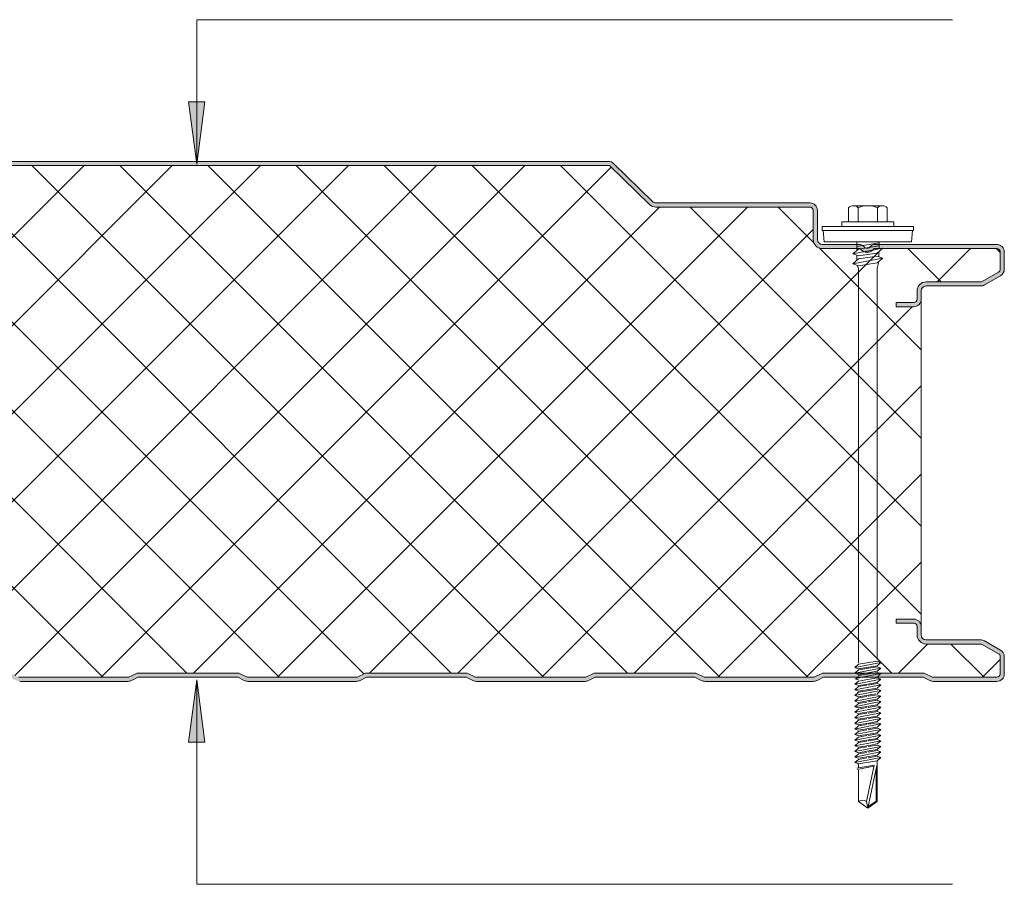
# Model space of a CAD drawing. Header units: millimetres. Extents: x 236 to 8441, y -357 to 1545.
# Tile 4 of 10: x 1140 to 1377, y 688 to 896. Entities that reach past the tile are written whole.
import ezdxf

# ---------------------------------------------------------------- set-up
doc = ezdxf.new("R2010")
doc.units = ezdxf.units.MM
doc.layers.add('A-DETL-GENF', color=92, linetype='Continuous', lineweight=13)
doc.layers.add('G-ANNO-TEXT', color=231, linetype='Continuous', lineweight=9)

# ---------------------------------------------------------------- blocks, each defined once
blk = doc.blocks.new('HFX 1000 - 3 RIB - FINELINE - HFX 1000 125mm - 3 RIB - FINELINE-4449116-ALL PANELS 5')
at = {"layer": 'A-DETL-GENF'}
h = blk.add_hatch(color=256, dxfattribs=at)
h.paths.add_polyline_path([(1.8, 0), (17.49, 0.06), (17.94, 0.22), (19.5, 1), (43.5, 1), (45.51, 0.06), (46, 0), (72.49, 0.06), (72.94, 0.22), (74.5, 1), (98.5, 1), (100.51, 0.06), (101, 0), (127.49, 0.06), (127.94, 0.22), (129.5, 1), (153.5, 1), (155.51, 0.06), (156, 0), (182.49, 0.06), (182.94, 0.22), (184.5, 1), (208.5, 1), (210.51, 0.06), (211.47, 0), (237.49, 0.06), (237.94, 0.22), (239.57, 1), (263.5, 1), (265.51, 0.06), (266, 0), (292.49, 0.06), (292.94, 0.22), (294.5, 1), (318.5, 1), (320.51, 0.06), (321, 0), (347.49, 0.06), (347.94, 0.22), (349.5, 1), (373.5, 1), (375.51, 0.06), (376, 0), (402.49, 0.06), (402.94, 0.22), (404.5, 1), (428.5, 1), (430.51, 0.06), (431, 0), (457.49, 0.06), (457.94, 0.22), (459.5, 1), (483.5, 1), (485.51, 0.06), (486, 0), (512.49, 0.06), (512.94, 0.22), (514.5, 1), (538.5, 1), (540.51, 0.06), (541, 0), (567.49, 0.06), (567.94, 0.22), (569.5, 1), (593.5, 1), (595.51, 0.06), (596, 0), (622.49, 0.06), (622.94, 0.22), (624.5, 1), (648.5, 1), (650.51, 0.06), (651, 0), (677.49, 0.06), (677.94, 0.22), (679.5, 1), (703.5, 1), (705.51, 0.06), (706, 0), (732.49, 0.06), (732.94, 0.22), (734.53, 1), (758.5, 1), (760.51, 0.06), (761, 0), (787.49, 0.06), (787.94, 0.22), (789.5, 1), (813.5, 1), (815.51, 0.06), (816, 0), (842.49, 0.06), (842.94, 0.22), (844.5, 1), (868.5, 1), (870.51, 0.06), (871, 0), (897.49, 0.06), (897.94, 0.22), (899.5, 1), (923.5, 1), (925.51, 0.06), (926, 0), (952.49, 0.06), (952.94, 0.22), (954.5, 1), (978.5, 1), (980.51, 0.06), (981, 0), (996.6, 0.05), (996.67, 0.06), (997.1, 0.24), (997.48, 0.53), (997.8, 1), (997.94, 1.33), (998, 2.18), (998, 5.96), (997.9, 6.53), (997.76, 6.86), (997.48, 7.23), (997, 7.58), (993.22, 9.76), (992.79, 9.94), (992.32, 10), (978.89, 10.04), (978.6, 10.16), (978.35, 10.35), (978.16, 10.6), (978.04, 10.89), (978, 11.2), (978, 13.2), (977.94, 13.67), (977.76, 14.1), (977.48, 14.47), (977, 14.8), (976.67, 14.94), (976.2, 15), (972, 15), (972, 14), (976.41, 13.97), (976.77, 13.77), (976.98, 13.41), (977, 13.2), (977, 11.2), (977.08, 10.63), (977.3, 10.1), (977.65, 9.64), (978.1, 9.29), (978.74, 9.06), (979.2, 9), (992.54, 9), (996.77, 6.53), (996.98, 6.17), (997, 5.96), (996.98, 1.59), (996.77, 1.23), (996.41, 1.03), (996.2, 1), (980.74, 1), (978.63, 2), (954.27, 2), (952.27, 1), (925.74, 1), (923.74, 2), (899.27, 2), (897.27, 1), (870.74, 1), (868.74, 2), (844.27, 2), (842.27, 1), (815.74, 1), (813.74, 2), (789.27, 2), (787.27, 1), (760.74, 1), (758.74, 2), (734.27, 2), (732.27, 1), (705.74, 1), (703.74, 2), (679.27, 2), (677.27, 1), (650.74, 1), (648.74, 2), (624.27, 2), (622.27, 1), (595.74, 1), (593.74, 2), (569.27, 2), (567.27, 1), (540.74, 1), (538.74, 2), (514.27, 2), (512.27, 1), (485.74, 1), (483.74, 2), (459.27, 2), (457.27, 1), (430.74, 1), (428.74, 2), (404.27, 2), (402.27, 1), (375.74, 1), (373.74, 2), (349.27, 2), (347.27, 1), (320.74, 1), (318.74, 2), (294.27, 2), (292.27, 1), (265.74, 1), (263.74, 2), (239.27, 2), (237.27, 1), (210.74, 1), (208.74, 2), (184.27, 2), (182.27, 1), (155.74, 1), (153.74, 2), (129.27, 2), (127.27, 1), (100.74, 1), (98.74, 2), (74.27, 2), (72.27, 1), (45.74, 1), (43.74, 2), (19.27, 2), (17.27, 1), (1.59, 1.03), (1.23, 1.23), (1.03, 1.59), (1, 2), (1, 9.3), (0.93, 9.87), (0.71, 10.4), (0.36, 10.86), (-0.1, 11.21), (-0.63, 11.43), (-1.2, 11.5), (-20.41, 11.53), (-20.77, 11.73), (-20.97, 12.09), (-21, 12.3), (-20.97, 13.41), (-20.77, 13.77), (-20.41, 13.97), (-20.2, 14), (-16, 14), (-16, 15), (-20.41, 14.97), (-20.67, 14.94), (-21.1, 14.76), (-21.47, 14.47), (-21.76, 14.1), (-21.94, 13.67), (-22, 13.2), (-22, 12.3), (-21.9, 11.73), (-21.76, 11.4), (-21.47, 11.03), (-21, 10.7), (-20.67, 10.56), (-20.2, 10.5), (-0.89, 10.46), (-0.6, 10.34), (-0.35, 10.15), (-0.1, 9.75), (-0.04, 9.61), (0, 9.3), (0.02, 1.68), (0.11, 1.22), (0.24, 0.9), (0.53, 0.53), (1, 0.2), (1.33, 0.06), (1.59, 0.03)])
h.paths.add_polyline_path([(976.2, 90.19), (976.67, 90.26), (977.1, 90.44), (977.48, 90.72), (977.76, 91.09), (977.94, 91.53), (978, 91.99), (978.04, 94.31), (978.16, 94.59), (978.35, 94.84), (978.63, 95.05), (978.89, 95.15), (979.2, 95.19), (992.54, 95.22), (992.79, 95.26), (993.22, 95.44), (997.1, 97.67), (997.48, 97.96), (997.76, 98.33), (997.94, 98.77), (998, 99.23), (998, 103.39), (997.94, 103.86), (997.76, 104.29), (997.48, 104.67), (997, 104.99), (996.6, 105.14), (996.04, 105.19), (966.68, 105.15), (966.6, 105.14), (966.18, 104.97), (965.23, 104.32), (964.77, 104.32), (964.36, 104.52), (964.2, 104.7), (963.65, 105.04), (963.41, 105.14), (962.95, 105.19), (953.89, 105.24), (953.6, 105.36), (953.35, 105.55), (953.1, 105.94), (953.04, 106.08), (953, 106.39), (953, 113.39), (952.94, 113.86), (952.65, 114.44), (952.48, 114.67), (952, 114.99), (951.67, 115.13), (950.84, 115.19), (913.85, 115.23), (913.56, 115.35), (913.07, 115.77), (903.92, 124.68), (903.39, 125.03), (902.99, 125.15), (902.66, 125.19), (702.34, 125.15), (702.1, 125.09), (701.69, 124.9), (701.41, 124.68), (691.73, 115.34), (691.48, 115.23), (691.06, 115.19), (663.85, 115.23), (663.56, 115.35), (663.07, 115.77), (653.64, 124.89), (653.52, 124.97), (652.99, 125.15), (652.66, 125.19), (452.34, 125.15), (452.11, 125.1), (451.78, 124.96), (451.41, 124.68), (441.74, 115.34), (441.29, 115.21), (441.18, 115.19), (413.85, 115.23), (413.56, 115.35), (413.07, 115.77), (403.63, 124.91), (403.36, 125.04), (402.99, 125.15), (402.67, 125.19), (202.34, 125.15), (202.07, 125.08), (201.77, 124.95), (201.41, 124.68), (191.74, 115.34), (191.48, 115.23), (191.18, 115.19), (163.85, 115.23), (163.57, 115.35), (163.07, 115.77), (153.93, 124.68), (153.5, 124.98), (152.99, 125.15), (152.67, 125.19), (-47.66, 125.15), (-47.79, 125.14), (-48.22, 124.96), (-48.7, 124.58), (-55.75, 117.65), (-55.95, 117.11), (-55.98, 116.71), (-55.95, 116.44), (-55.88, 116.19), (-55.7, 115.86), (-55.44, 115.58), (-55.13, 115.37), (-54.54, 115.21), (-53.99, 115.19), (-26.2, 115.15), (-0.56, 107.27), (-0.33, 107.09), (-0.15, 106.85), (-0.04, 106.56), (0, 106.14), (-0.04, 96.08), (-0.16, 95.79), (-0.35, 95.55), (-0.63, 95.34), (-0.89, 95.24), (-1.2, 95.19), (-20.41, 95.17), (-20.67, 95.13), (-21.1, 94.95), (-21.47, 94.67), (-21.8, 94.19), (-21.94, 93.86), (-22, 93.39), (-22, 91.99), (-21.94, 91.53), (-21.76, 91.09), (-21.47, 90.72), (-21.1, 90.44), (-20.67, 90.26), (-20.2, 90.19), (-16, 90.19), (-16, 91.19), (-20.41, 91.22), (-20.77, 91.43), (-20.97, 91.79), (-21, 91.99), (-20.97, 93.6), (-20.77, 93.96), (-20.41, 94.17), (-20.2, 94.19), (-1.2, 94.19), (-0.63, 94.27), (-0.1, 94.49), (0.36, 94.84), (0.71, 95.29), (0.93, 95.83), (1, 96.39), (1, 106.26), (0.93, 106.83), (0.72, 107.34), (0.39, 107.79), (-0.05, 108.14), (-0.56, 108.37), (-26.2, 116.19), (-54.54, 116.21), (-54.82, 116.37), (-54.95, 116.57), (-54.99, 116.87), (-54.88, 117.14), (-54.67, 117.37), (-47.66, 124.19), (152.99, 124.19), (162.62, 114.82), (163.07, 114.48), (163.6, 114.27), (164.16, 114.19), (191.18, 114.19), (191.74, 114.27), (192.26, 114.48), (192.71, 114.82), (202.34, 124.19), (402.99, 124.19), (412.62, 114.82), (413.07, 114.48), (413.59, 114.27), (414.15, 114.19), (441.18, 114.19), (441.74, 114.27), (442.26, 114.48), (442.71, 114.82), (452.34, 124.19), (652.99, 124.19), (662.62, 114.82), (663.07, 114.48), (663.59, 114.27), (664.15, 114.19), (691.17, 114.19), (691.73, 114.27), (692.26, 114.48), (692.71, 114.82), (702.34, 124.19), (902.99, 124.19), (912.62, 114.82), (913.07, 114.48), (913.59, 114.27), (914.15, 114.19), (951.41, 114.17), (951.77, 113.96), (951.98, 113.6), (952, 113.39), (952, 106.39), (952.08, 105.83), (952.3, 105.29), (952.65, 104.84), (953.1, 104.49), (953.63, 104.27), (954.2, 104.19), (963.33, 104.19), (963.65, 103.82), (964.05, 103.53), (964.51, 103.35), (965, 103.29), (965.67, 103.42), (965.95, 103.53), (966.36, 103.82), (966.68, 104.19), (996.41, 104.17), (996.77, 103.96), (996.98, 103.6), (997, 103.39), (996.98, 99.03), (996.77, 98.67), (996.6, 98.54), (992.54, 96.19), (979.2, 96.19), (978.63, 96.12), (978.1, 95.9), (977.65, 95.55), (977.3, 95.09), (977.08, 94.56), (977, 93.99), (976.98, 91.79), (976.77, 91.43), (976.41, 91.22), (976.2, 91.19), (972, 91.19), (972, 90.19), (972.99, 90.19)])
h = blk.add_hatch(dxfattribs=at)
h.set_pattern_fill('FP_4', color=256, style=0, pattern_type=2)
h.set_pattern_definition([(45, (-378.583, -736.559), (-10.6066, 10.6066), []), (135, (-378.583, -736.559), (-10.6066, -10.6066), [])])
h.paths.add_polyline_path([(17.27, 1), (19.27, 2), (43.74, 2), (45.74, 1), (72.27, 1), (74.27, 2), (98.74, 2), (100.74, 1), (127.27, 1), (129.27, 2), (153.74, 2), (155.74, 1), (182.27, 1), (184.27, 2), (208.74, 2), (210.74, 1), (237.27, 1), (239.27, 2), (263.74, 2), (265.74, 1), (292.27, 1), (294.27, 2), (318.74, 2), (320.74, 1), (347.27, 1), (349.27, 2), (373.74, 2), (375.74, 1), (402.27, 1), (404.27, 2), (428.74, 2), (430.74, 1), (457.27, 1), (459.27, 2), (483.74, 2), (485.74, 1), (512.27, 1), (514.27, 2), (538.74, 2), (540.74, 1), (567.27, 1), (569.27, 2), (593.74, 2), (595.74, 1), (622.27, 1), (624.27, 2), (648.74, 2), (650.74, 1), (677.27, 1), (679.27, 2), (703.74, 2), (705.74, 1), (732.27, 1), (734.27, 2), (758.74, 2), (760.74, 1), (787.27, 1), (789.27, 2), (813.74, 2), (815.74, 1), (842.27, 1), (844.27, 2), (868.74, 2), (870.74, 1), (897.27, 1), (899.27, 2), (923.74, 2), (925.74, 1), (952.27, 1), (954.27, 2), (978.74, 2), (980.74, 1), (996.41, 1.03), (996.77, 1.23), (996.9, 1.4), (997, 1.8), (997, 5.96), (996.9, 6.36), (996.6, 6.65), (992.54, 9), (979.2, 9), (978.63, 9.07), (978.1, 9.29), (977.65, 9.64), (977.3, 10.1), (977.08, 10.63), (977, 11.2), (977, 13.2), (976.9, 13.6), (976.6, 13.89), (976.2, 14), (972, 14), (972, 15), (976.2, 15), (976.67, 14.94), (977.1, 14.76), (977.48, 14.47), (977.76, 14.1), (977.94, 13.67), (978, 13.2), (978, 91.99), (977.94, 91.53), (977.76, 91.09), (977.48, 90.72), (977.1, 90.44), (976.67, 90.26), (976.2, 90.19), (972, 90.19), (972, 91.19), (976.41, 91.22), (976.77, 91.43), (976.9, 91.59), (977, 91.99), (977, 93.99), (977.08, 94.56), (977.3, 95.09), (977.65, 95.55), (978.1, 95.9), (978.63, 96.12), (979.2, 96.19), (992.54, 96.19), (996.77, 98.67), (996.9, 98.83), (997, 99.23), (997, 103.39), (996.9, 103.79), (996.6, 104.09), (996.2, 104.19), (966.68, 104.19), (966.36, 103.82), (965.95, 103.53), (965.49, 103.35), (965, 103.29), (964.51, 103.35), (964.05, 103.53), (963.65, 103.82), (963.33, 104.19), (954.2, 104.19), (953.63, 104.27), (953.1, 104.49), (952.65, 104.84), (952.3, 105.29), (952.08, 105.83), (952, 106.39), (952, 113.39), (951.9, 113.79), (951.6, 114.09), (951.2, 114.19), (914.15, 114.19), (913.59, 114.27), (913.07, 114.48), (912.62, 114.82), (902.99, 124.19), (702.34, 124.19), (692.71, 114.82), (692.26, 114.48), (691.73, 114.27), (691.17, 114.19), (664.15, 114.19), (663.59, 114.27), (663.07, 114.48), (662.62, 114.82), (652.99, 124.19), (452.34, 124.19), (442.71, 114.82), (442.26, 114.48), (441.74, 114.27), (441.18, 114.19), (414.15, 114.19), (413.59, 114.27), (413.07, 114.48), (412.62, 114.82), (402.99, 124.19), (202.34, 124.19), (192.71, 114.82), (192.26, 114.48), (191.74, 114.27), (191.18, 114.19), (164.16, 114.19), (163.6, 114.27), (163.07, 114.48), (162.62, 114.82), (152.99, 124.19), (-47.66, 124.19), (-54.91, 117.11), (-54.97, 116.99), (-54.95, 116.57), (-54.79, 116.34), (-54.54, 116.21), (-54.4, 116.19), (-26.2, 116.19), (-0.56, 108.37), (-0.05, 108.14), (0.39, 107.79), (0.72, 107.34), (0.93, 106.82), (1, 106.26), (1, 96.39), (0.93, 95.83), (0.71, 95.29), (0.36, 94.84), (-0.1, 94.49), (-0.63, 94.27), (-1.2, 94.19), (-20.41, 94.17), (-20.77, 93.96), (-20.89, 93.79), (-21, 93.39), (-21, 91.99), (-20.89, 91.59), (-20.6, 91.3), (-20.2, 91.19), (-16, 91.19), (-16, 90.19), (-20.2, 90.19), (-20.67, 90.26), (-21.1, 90.44), (-21.47, 90.72), (-21.76, 91.09), (-21.94, 91.53), (-22, 91.99), (-22, 13.2), (-21.94, 13.67), (-21.76, 14.1), (-21.47, 14.47), (-21.1, 14.76), (-20.67, 14.94), (-20.2, 15), (-16, 15), (-16, 14), (-20.41, 13.97), (-20.77, 13.77), (-20.89, 13.6), (-21, 13.2), (-21, 12.3), (-20.89, 11.9), (-20.6, 11.61), (-20.2, 11.5), (-1.2, 11.5), (-0.63, 11.43), (-0.1, 11.21), (0.36, 10.86), (0.71, 10.4), (0.93, 9.87), (1, 9.3), (1, 1.8), (1.11, 1.4), (1.4, 1.11), (1.8, 1)])
for p, q in [((902.99, 124.19), (702.34, 124.19)), ((902.66, 125.19), (702.66, 125.19)), ((912.62, 114.82), (902.99, 124.19)), ((913.31, 115.53), (903.92, 124.68)), ((951.2, 115.19), (914.15, 115.19)), ((951.2, 114.19), (914.15, 114.19)), ((960.52, 113.99), (960.52, 110.66)), ((961.68, 114.51), (968.64, 114.51)), ((962.84, 113.99), (962.84, 110.66)), ((967.48, 113.99), (967.48, 110.66)), ((969.8, 113.99), (969.8, 110.66)), ((952, 106.39), (952, 113.39)), ((953, 106.39), (953, 113.39)), ((976.16, 109.51), (954.16, 109.51)), ((954.16, 109.51), (954.16, 108.51)), ((971.41, 110.66), (958.91, 110.66)), ((958.91, 110.66), (958.91, 109.51)), ((971.41, 109.51), (971.41, 110.66)), ((976.16, 108.51), (976.16, 109.51)), ((954.16, 108.51), (976.16, 108.51)), ((954.41, 108.51), (954.63, 105.82)), ((975.69, 105.82), (975.91, 108.51)), ((962.95, 105.19), (954.2, 105.19)), ((975.69, 105.82), (954.63, 105.82)), ((961.55, 102.89), (968.77, 104.3)), ((962.47, 105.82), (962.47, 103.69)), ((967.86, 105.56), (962.47, 104.73)), ((967.86, 104.83), (962.91, 104.07)), ((996.2, 105.19), (967.05, 105.19)), ((968.77, 104.3), (967.41, 103.12)), ((967.86, 105.82), (967.86, 104.12)), ((963.33, 104.19), (954.2, 104.19)), ((962.91, 104.07), (961.55, 102.89)), ((962.91, 102.43), (961.55, 102.89)), ((961.55, 100.52), (968.77, 101.92)), ((962.47, 102.58), (962.47, 101.32)), ((967.41, 103.12), (962.91, 102.43)), ((967.41, 102.39), (962.91, 101.7)), ((996.2, 104.19), (966.68, 104.19)), ((968.77, 101.92), (967.41, 102.39)), ((967.41, 100.74), (968.77, 101.92)), ((967.77, 103.43), (967.77, 102.26)), ((997, 99.23), (997, 103.39)), ((998, 99.23), (998, 103.39)), ((962.91, 101.7), (961.55, 100.52)), ((961.55, 100.52), (962.91, 100.05)), ((962.6, 100.16), (962.92, 99.43)), ((962.91, 100.05), (967.41, 100.74)), ((967.42, 99.47), (967.79, 101.08)), ((962.92, 99.43), (962.92, 4.43)), ((967.42, 5.25), (967.42, 99.47)), ((992.54, 96.19), (996.6, 98.54)), ((993.22, 95.44), (997.1, 97.67)), ((979.2, 96.19), (992.54, 96.19)), ((979.2, 95.19), (992.32, 95.19)), ((977, 91.99), (977, 93.99)), ((978, 91.99), (978, 93.99)), ((972, 90.19), (972, 91.19)), ((972, 91.19), (976.2, 91.19)), ((976.2, 90.19), (972, 90.19)), ((978, 13.2), (978, 91.99)), ((972, 14), (972, 15)), ((972, 15), (976.2, 15)), ((976.2, 14), (972, 14)), ((977, 11.2), (977, 13.2)), ((978, 11.2), (978, 13.2)), ((992.32, 10), (979.2, 10)), ((997.1, 7.52), (993.22, 9.76)), ((992.54, 9), (979.2, 9)), ((996.6, 6.65), (992.54, 9)), ((962.91, 4.12), (967.41, 4.87)), ((968.31, 4.56), (967.41, 4.87)), ((997, 1.8), (997, 5.96)), ((998, 1.8), (998, 5.96)), ((962.01, 3.34), (968.31, 4.56)), ((962.91, 4.12), (962.01, 3.34)), ((962.01, 3.34), (962.91, 3.03)), ((962.01, 1.99), (968.31, 3.22)), ((962.91, 2.77), (962.01, 1.99)), ((962.91, 3.03), (967.41, 3.78)), ((967.41, 3.53), (962.91, 2.77)), ((967.41, 2.44), (962.91, 1.68)), ((968.31, 4.56), (967.41, 3.78)), ((968.31, 3.22), (967.41, 3.53)), ((968.31, 3.22), (967.41, 2.44)), ((760.74, 1), (787.27, 1)), ((787.27, 1), (789.27, 2)), ((787.94, 0.22), (789.5, 1)), ((789.27, 2), (813.74, 2)), ((789.5, 1), (813.5, 1)), ((813.5, 1), (815.06, 0.22)), ((813.74, 2), (815.74, 1)), ((815.74, 1), (842.27, 1)), ((816, 0), (842.01, 0)), ((842.27, 1), (844.27, 2)), ((842.94, 0.22), (844.5, 1)), ((844.27, 2), (868.74, 2)), ((844.5, 1), (868.5, 1)), ((868.5, 1), (870.06, 0.22)), ((868.74, 2), (870.74, 1)), ((870.74, 1), (897.27, 1)), ((871, 0), (897.01, 0)), ((897.27, 1), (899.27, 2)), ((897.94, 0.22), (899.5, 1)), ((899.27, 2), (923.74, 2)), ((899.5, 1), (923.5, 1)), ((923.5, 1), (925.06, 0.22)), ((923.74, 2), (925.74, 1)), ((925.74, 1), (952.27, 1)), ((926, 0), (952.01, 0)), ((952.27, 1), (954.27, 2)), ((952.94, 0.22), (954.5, 1)), ((954.27, 2), (978.74, 2)), ((954.5, 1), (978.5, 1)), ((962.01, 1.99), (962.91, 1.68)), ((962.01, 0.65), (963.11, 0.86)), ((962.01, 0.65), (962.91, 0.34)), ((962.91, 0.08), (962.01, -0.7)), ((962.4, 0.72), (962.99, 1.19)), ((967.41, 2.18), (962.91, 1.43)), ((962.91, 0.08), (963.76, 0.22)), ((962.92, 0.82), (968.31, 1.87)), ((963.76, 0.22), (967.41, 0.83)), ((968.31, 0.52), (964.26, -0.26)), ((968.31, 0.52), (967.18, 0.91)), ((968.31, 1.87), (967.24, 0.81)), ((968.31, 1.87), (967.41, 2.18)), ((968.31, 0.52), (967.41, -0.26)), ((978.5, 1), (980.06, 0.22)), ((978.74, 2), (980.74, 1)), ((980.74, 1), (996.2, 1)), ((981, 0), (996.2, 0)), ((761, 0), (787.01, 0)), ((964.26, -0.26), (962.01, -0.7)), ((962.01, -0.7), (962.91, -1.01)), ((962.91, -1.27), (962.01, -2.05)), ((962.01, -2.05), (965.4, -1.39)), ((962.01, -2.05), (962.91, -2.36)), ((962.91, -1.01), (964.71, -0.71)), ((964.93, -0.93), (962.91, -1.27)), ((965.88, -1.86), (962.91, -2.36)), ((966.11, -2.08), (962.91, -2.61)), ((964.71, -0.71), (967.41, -0.26)), ((967.41, -0.51), (965.25, -0.87)), ((965.4, -1.39), (968.31, -0.82)), ((967.41, -1.6), (965.88, -1.86)), ((967.41, -1.86), (966.11, -2.08)), ((966.55, -2.51), (968.31, -2.17)), ((968.31, -2.17), (967.38, -2.96)), ((968.31, -0.82), (967.41, -0.51)), ((968.31, -0.82), (967.41, -1.6)), ((968.31, -2.17), (967.41, -1.86)), ((962.01, -3.39), (966.55, -2.51)), ((962.91, -2.61), (962.01, -3.39)), ((962.01, -3.39), (962.91, -3.7)), ((962.91, -3.96), (962.01, -4.74)), ((962.01, -4.74), (965.4, -4.08)), ((962.01, -4.74), (962.91, -5.05)), ((962.91, -3.7), (967.06, -3.01)), ((964.93, -3.62), (962.91, -3.96)), ((965.88, -4.55), (962.91, -5.05)), ((967.41, -3.21), (965.25, -3.57)), ((967.41, -4.56), (965.25, -4.92)), ((965.4, -4.08), (968.31, -3.52)), ((967.41, -4.3), (965.88, -4.55)), ((968.31, -3.52), (967.41, -3.21)), ((968.31, -3.52), (967.41, -4.3)), ((968.31, -4.87), (967.41, -4.56)), ((962.91, -5.31), (962.01, -6.09)), ((962.01, -6.09), (965.4, -5.43)), ((962.01, -6.09), (962.91, -6.4)), ((962.91, -6.65), (962.01, -7.43)), ((962.01, -7.43), (965.4, -6.77)), ((964.93, -4.97), (962.91, -5.31)), ((965.88, -5.9), (962.91, -6.4)), ((964.93, -6.31), (962.91, -6.65)), ((967.41, -5.9), (965.25, -6.26)), ((965.4, -5.43), (968.31, -4.87)), ((965.4, -6.77), (968.31, -6.21)), ((967.41, -5.65), (965.88, -5.9)), ((967.41, -6.99), (965.88, -7.25)), ((968.31, -4.87), (967.41, -5.65)), ((968.31, -6.21), (967.41, -5.9)), ((968.31, -6.21), (967.41, -6.99)), ((962.01, -7.43), (962.91, -7.74)), ((962.91, -8), (962.01, -8.78)), ((962.01, -8.78), (965.4, -8.12)), ((962.01, -8.78), (962.91, -9.09)), ((962.91, -9.35), (962.01, -10.13)), ((962.01, -10.13), (965.4, -9.47)), ((965.88, -7.25), (962.91, -7.74)), ((964.93, -7.66), (962.91, -8)), ((965.88, -8.59), (962.91, -9.09)), ((964.93, -9.01), (962.91, -9.35)), ((967.41, -7.25), (965.25, -7.61)), ((967.41, -8.59), (965.25, -8.95)), ((965.4, -8.12), (968.31, -7.56)), ((965.4, -9.47), (968.31, -8.9)), ((967.41, -8.34), (965.88, -8.59)), ((968.31, -7.56), (967.41, -7.25)), ((968.31, -7.56), (967.41, -8.34)), ((968.31, -8.9), (967.41, -8.59)), ((968.31, -8.9), (967.41, -9.68)), ((962.01, -10.13), (962.91, -10.44)), ((962.91, -10.69), (962.01, -11.47)), ((962.01, -11.47), (965.4, -10.81)), ((962.01, -11.47), (962.91, -11.78)), ((965.88, -9.94), (962.91, -10.44)), ((964.93, -10.35), (962.91, -10.69)), ((965.88, -11.29), (962.91, -11.78)), ((964.93, -11.7), (962.91, -12.04)), ((967.41, -9.94), (965.25, -10.3)), ((967.41, -11.29), (965.25, -11.65)), ((965.4, -10.81), (968.31, -10.25)), ((965.4, -12.16), (968.31, -11.6)), ((967.41, -9.68), (965.88, -9.94)), ((967.41, -11.03), (965.88, -11.29)), ((968.31, -10.25), (967.41, -9.94)), ((968.31, -10.25), (967.41, -11.03)), ((968.31, -11.6), (967.41, -11.29)), ((968.31, -11.6), (967.41, -12.38)), ((962.91, -12.04), (962.01, -12.82)), ((962.01, -12.82), (965.4, -12.16)), ((962.01, -12.82), (962.91, -13.13)), ((962.91, -13.39), (962.01, -14.17)), ((962.01, -14.17), (965.4, -13.51)), ((962.01, -14.17), (962.91, -14.48)), ((965.88, -12.63), (962.91, -13.13)), ((964.93, -13.05), (962.91, -13.39)), ((965.88, -13.98), (962.91, -14.48)), ((967.41, -12.63), (965.25, -12.99)), ((967.41, -13.98), (965.25, -14.34)), ((965.4, -13.51), (968.31, -12.94)), ((967.41, -12.38), (965.88, -12.63)), ((967.41, -13.72), (965.88, -13.98)), ((968.31, -12.94), (967.41, -12.63)), ((968.31, -12.94), (967.41, -13.72)), ((968.31, -14.29), (967.41, -13.98)), ((962.91, -14.73), (962.01, -15.51)), ((962.01, -15.51), (965.4, -14.85)), ((962.01, -15.51), (962.91, -15.82)), ((962.91, -16.08), (962.01, -16.86)), ((962.01, -16.86), (965.4, -16.2)), ((964.93, -14.39), (962.91, -14.73)), ((965.88, -15.33), (962.91, -15.82)), ((964.93, -15.74), (962.91, -16.08)), ((967.41, -15.33), (965.25, -15.69)), ((965.4, -14.85), (968.31, -14.29)), ((965.4, -16.2), (968.31, -15.64)), ((967.41, -15.07), (965.88, -15.33)), ((967.41, -16.42), (965.88, -16.67)), ((968.31, -14.29), (967.41, -15.07)), ((968.31, -15.64), (967.41, -15.33)), ((968.31, -15.64), (967.41, -16.42)), ((962.01, -16.86), (962.91, -17.17)), ((962.91, -17.43), (962.01, -18.21)), ((962.01, -18.21), (965.4, -17.55)), ((962.01, -18.21), (962.91, -18.52)), ((962.91, -18.77), (962.01, -19.55)), ((962.01, -19.55), (965.4, -18.89)), ((965.88, -16.67), (962.91, -17.17)), ((964.93, -17.09), (962.91, -17.43)), ((965.88, -18.02), (962.91, -18.52)), ((964.93, -18.43), (962.91, -18.77)), ((967.41, -16.67), (965.25, -17.03)), ((967.41, -18.02), (965.25, -18.38)), ((965.4, -17.55), (968.31, -16.98)), ((965.4, -18.89), (968.31, -18.33)), ((967.41, -17.76), (965.88, -18.02)), ((968.31, -16.98), (967.41, -16.67)), ((968.31, -16.98), (967.41, -17.76)), ((968.31, -18.33), (967.41, -18.02)), ((968.31, -18.33), (967.41, -19.11)), ((962.01, -19.55), (962.91, -19.86)), ((966.65, -20.13), (962.52, -20.86)), ((962.58, -21.18), (966.59, -20.4)), ((965.88, -19.37), (962.91, -19.86)), ((962.91, -19.86), (962.91, -20.79)), ((964.82, -28.95), (966.65, -20.13)), ((967.29, -20.27), (965.16, -30.52)), ((967.41, -19.11), (965.88, -19.37)), ((967.15, -20.95), (967.15, -28.81)), ((967.41, -28.95), (967.41, -19.11)), ((962.91, -21.38), (962.91, -28.95)), ((962.91, -28.95), (965.16, -30.52)), ((965.16, -30.52), (964.82, -28.95)), ((965.16, -30.52), (967.41, -28.95)), ((967.15, -28.81), (965.24, -30.15))]:
    blk.add_line(p, q, dxfattribs=at)
for centre, radius, start, end in [((902.66, 123.39), 1.8, 45.7585, 90), ((914.15, 116.39), 2.2, 225.7585, 270), ((914.15, 116.39), 1.2, 225.7585, 270), ((951.2, 113.39), 1.8, 360, 90), ((951.2, 113.39), 0.8, 0, 90), ((951.2, 113.39), 0.8, 360, 30), ((961.68, 112.97), 1.54, 41.3319, 138.6681), ((965.16, 109.12), 5.39, 64.5175, 115.4825), ((968.64, 112.97), 1.54, 41.3319, 138.6681), ((954.2, 106.39), 2.2, 180, 270), ((954.2, 106.39), 1.2, 180, 270), ((962.95, 103.39), 1.8, 46.2896, 90), ((965, 105.29), 1, 216.3442, 323.6558), ((967.05, 103.39), 1.8, 90, 133.7104), ((996.2, 103.39), 1.8, 360, 90), ((965, 105.29), 2, 213.1529, 326.8471), ((996.2, 103.39), 0.8, 0, 90), ((996.2, 103.39), 0.8, 360, 30), ((996.2, 99.23), 0.8, 300, 360), ((996.2, 99.23), 0.8, 330, 360), ((996.2, 99.23), 1.8, 300, 360), ((979.2, 93.99), 2.2, 90, 180), ((979.2, 93.99), 1.2, 90, 180), ((992.32, 96.99), 1.8, 270, 300), ((976.2, 91.99), 1.8, 270, 360), ((976.2, 91.99), 0.8, 270, 360), ((976.2, 91.99), 0.8, 330, 0), ((976.2, 13.2), 1.8, 0, 90), ((976.2, 13.2), 0.8, 0, 90), ((976.2, 13.2), 0.8, 360, 30), ((979.2, 11.2), 2.2, 180, 270), ((979.2, 11.2), 1.2, 180, 270), ((992.32, 8.2), 1.8, 60, 90), ((996.2, 5.96), 1.8, 0, 60), ((996.2, 5.96), 0.8, 360, 60), ((996.2, 5.96), 0.8, 360, 30), ((787.01, 2.1), 2.1, 270, 296.5651), ((816, 2.1), 2.1, 243.4349, 270), ((842.01, 2.1), 2.1, 270, 296.5651), ((871, 2.1), 2.1, 243.4349, 270), ((897.01, 2.1), 2.1, 270, 296.5651), ((926, 2.1), 2.1, 243.4349, 270), ((952.01, 2.1), 2.1, 270, 296.5651), ((981, 2.1), 2.1, 243.4349, 270), ((996.2, 1.8), 1.8, 270, 0), ((996.2, 1.8), 0.8, 270, 0), ((996.2, 1.8), 0.8, 330, 0), ((963.86, -29.98), 1.41, 47.2756, 132.7244)]:
    blk.add_arc(centre, radius, start, end, dxfattribs=at)

msp = doc.modelspace()

# ---------------------------------------------------------------- hatches: boundary and pattern name
at = {"layer": 'G-ANNO-TEXT'}
for points in [[(1182.18, 861.07), (1184.16, 876.07), (1180.21, 876.07)], [(1182.18, 736.91), (1180.21, 721.91), (1184.16, 721.91)]]:
    msp.add_hatch(color=7, dxfattribs=at).paths.add_polyline_path(points)

# ---------------------------------------------------------------- linework, layer by layer
at = {"layer": 'G-ANNO-TEXT', "color": 7}
for p, q in [((1182.18, 895.86), (1364.09, 895.86)), ((1182.18, 861.07), (1182.18, 895.86)), ((1184.16, 876.07), (1180.21, 876.07)), ((1180.21, 876.07), (1182.18, 861.07)), ((1182.18, 861.07), (1184.16, 876.07)), ((1182.18, 736.91), (1180.21, 721.91)), ((1184.16, 721.91), (1182.18, 736.91)), ((1182.18, 736.91), (1182.18, 687.71)), ((1180.21, 721.91), (1184.16, 721.91)), ((1182.18, 687.71), (1364.09, 687.71))]:
    msp.add_line(p, q, dxfattribs=at)

# ---------------------------------------------------------------- block references
at = {"layer": 'A-DETL-GENF'}
msp.add_blockref('HFX 1000 - 3 RIB - FINELINE - HFX 1000 125mm - 3 RIB - FINELINE-4449116-ALL PANELS 5', (378.58, 736.56), dxfattribs=at)

doc.saveas('drawing.dxf')
